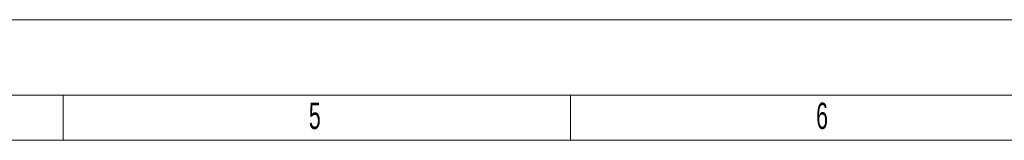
# Model space of a CAD drawing. Header units: millimetres. Extents: x 0 to 841, y 0 to 594.
# Tile 44 of 56: x 280 to 411, y 578 to 594. Entities that reach past the tile are written whole.
import ezdxf

# ---------------------------------------------------------------- set-up
doc = ezdxf.new("R2010")
doc.units = ezdxf.units.MM
doc.layers.add('NOTES', color=6, linetype='Continuous')
doc.styles.add('SLDTEXTSTYLE3', font='TXT', dxfattribs={"width": 0.605})

msp = doc.modelspace()

# ---------------------------------------------------------------- linework, layer by layer
at = {"color": 7, "linetype": 'Continuous', "lineweight": 18}
for p, q in [((841.00104, 593.94307), (0.00104, 593.94307)), ((831.00104, 583.94307), (10.00104, 583.94307)), ((285.66784, 577.94307), (285.66784, 583.94307)), ((353.08454, 577.94307), (353.08454, 583.94307)), ((16.00104, 577.94307), (825.00104, 577.94307))]:
    msp.add_line(p, q, dxfattribs=at)

# ---------------------------------------------------------------- texts
at = {"layer": 'NOTES', "color": 211, "char_height": 3.5, "attachment_point": 1, "style": 'SLDTEXTSTYLE3'}
for s, insert in [('5', (318.30952, 582.9437)), ('6', (385.72622, 582.9437))]:
    msp.add_mtext(s, dxfattribs=dict(at, insert=insert))

doc.saveas('drawing.dxf')
